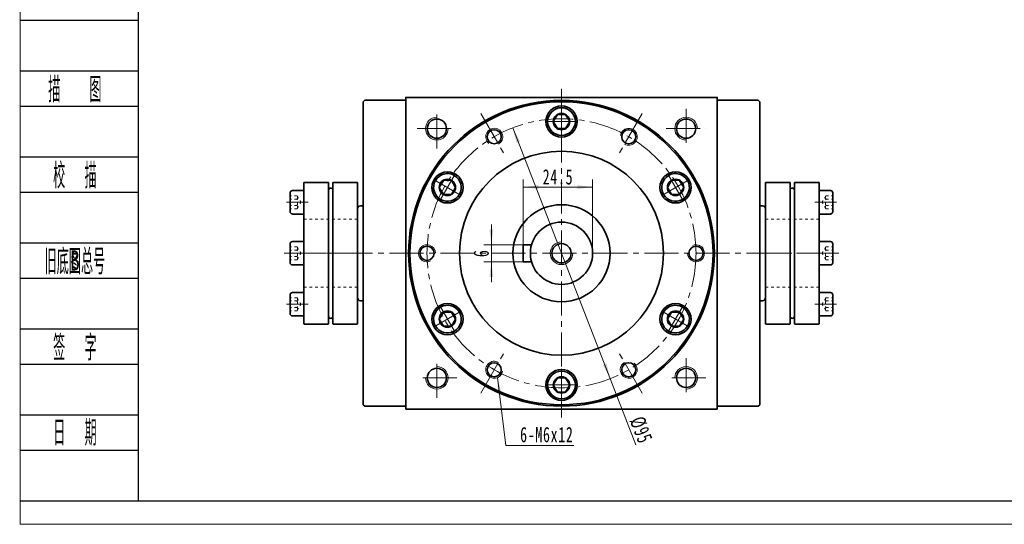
# Model space of a CAD drawing. Header units: millimetres. Extents: x 12 to 715, y 73 to 567.
# Tile 1 of 8: x 16 to 364, y 73 to 251. Entities that reach past the tile are written whole.
import ezdxf
from ezdxf.enums import TextEntityAlignment as Align

# ---------------------------------------------------------------- set-up
doc = ezdxf.new("R2010")
doc.units = ezdxf.units.MM
doc.set_wipeout_variables(frame=1)
doc.linetypes.add('点画线', pattern=[18, 12, -2, 2, -2])
doc.linetypes.add('虚线', pattern=[2, 1, -1])
doc.layers.get('0').update_dxf_attribs({"lineweight": 35})
doc.layers.add('2细线层', color=4, linetype='Continuous')
doc.layers.add('6文字层', color=3, linetype='Continuous')
for name, color, linetype, lineweight in [('中心线层', 1, '点画线', 18), ('图框_外框线', 7, 'Continuous', 18), ('尺寸线层', 3, 'Continuous', 18), ('粗实线层', 7, 'Continuous', 35), ('虚线层', 6, '虚线', 18)]:
    doc.layers.add(name, color=color, linetype=linetype, lineweight=lineweight)
doc.styles.add('PC_TEXTSTYLE', font='ISOCP.SHX', dxfattribs={"width": 0.707, "bigfont": 'GBCBIG.SHX'})
doc.styles.add('标准', font='txt', dxfattribs={"width": 0.667})
doc.dimstyles.new('a4-1-1', dxfattribs={"dimtxt": 3, "dimasz": 3, "dimexe": 1.5, "dimexo": 0, "dimgap": 0.5, "dimtad": 1, "dimdec": 3, "dimdsep": 46, "dimtxsty": '标准', "dimblk": '_CAXARROW', "dimcen": 0, "dimdle": 4, "dimazin": 2, "dimtfac": 0.707107, "dimtdec": 3, "dimtix": 1, "dimtmove": 2, "dimatfit": 3, "dimfxl": 0, "dimfrac": 2, "dimtolj": 1, "dimtzin": 0, "dimarcsym": 0})

# ---------------------------------------------------------------- blocks, each defined once
blk = doc.blocks.new('*X18')
at = {"layer": '中心线层', "linetype": '点画线', "lineweight": 18}
for p, q in [((0, -5.64), (0, 5.64)), ((-5.64, 0), (5.64, 0))]:
    blk.add_line(p, q, dxfattribs=at)
at = {"layer": '粗实线层'}
for p, q in [((-2.89, 0), (-1.44, 2.5)), ((-2.89, 0), (-1.44, -2.5)), ((-1.44, 2.5), (1.44, 2.5)), ((2.89, 0), (1.44, 2.5)), ((2.89, 0), (1.44, 2.5)), ((2.89, 0), (1.44, -2.5)), ((-1.44, -2.5), (1.44, -2.5))]:
    blk.add_line(p, q, dxfattribs=at)
blk.add_circle((0, 0), 2.89, dxfattribs=at)
for start, end in [(0, 180), (180, 360)]:
    blk.add_arc((0, 0), 4.89, start, end, dxfattribs=at)
blk = doc.blocks.new('*X28')
at = {"layer": '尺寸线层', "linetype": 'Continuous'}
for points in [[(182.46, 172.02), (183.13, 177.42), (181.78, 177.42)], [(182.46, 166.02), (183.13, 160.62), (181.78, 160.62)]]:
    blk.add_hatch(color=0, dxfattribs=at).paths.add_polyline_path(points, flags=0)
at = {"layer": '尺寸线层', "color": 0, "linetype": 'Continuous'}
for p, q in [((182.46, 179.22), (182.46, 158.82)), ((193.72, 172.02), (179.76, 172.02)), ((193.72, 166.02), (179.76, 166.02))]:
    blk.add_line(p, q, dxfattribs=at)
at = {"layer": '尺寸线层', "color": 0, "insert": (178.89, 169.02), "char_height": 5.4, "width": 10.8, "attachment_point": 5, "rotation": 90, "line_spacing_factor": 1.15057, "style": '标准'}
blk.add_mtext('\\T1.1;6', dxfattribs=at)
blk = doc.blocks.new('_CAXARROW')
blk.add_hatch(color=0).paths.add_polyline_path([(0, 0), (-1, 0.125), (-1, -0.125)], flags=0)
blk = doc.blocks.new('*X29')
at = {"layer": '尺寸线层', "linetype": 'Continuous'}
for points in [[(193.72, 192.39), (199.12, 193.06), (199.12, 191.71)], [(218.22, 192.39), (212.82, 193.06), (212.82, 191.71)]]:
    blk.add_hatch(color=0, dxfattribs=at).paths.add_polyline_path(points, flags=0)
at = {"layer": '尺寸线层', "color": 0, "linetype": 'Continuous'}
for p, q in [((193.72, 172.02), (193.72, 195.09)), ((218.22, 169.02), (218.22, 195.09)), ((193.72, 192.39), (218.22, 192.39))]:
    blk.add_line(p, q, dxfattribs=at)
at = {"layer": '尺寸线层', "color": 0, "insert": (205.97, 195.96), "char_height": 5.4, "width": 19.7184, "attachment_point": 5, "line_spacing_factor": 1.15057, "style": '标准'}
blk.add_mtext('\\T1.1;24.5', dxfattribs=at)
blk = doc.blocks.new('*X30')
at = {"layer": '尺寸线层', "linetype": 'Continuous'}
blk.add_hatch(color=0, dxfattribs=at).paths.add_polyline_path([(-5.25, 23.98), (-3.94, 18.7), (-5.28, 18.54)], flags=0)
at = {"layer": '尺寸线层', "color": 0, "linetype": 'Continuous'}
blk.add_line((-5.25, 23.98), (-2.38, 0), dxfattribs=at)
at = {"layer": '尺寸线层', "color": 0}
for p, q in [((-2.38, 0), (0, 0)), ((0, 0), (21.71, 0)), ((0, 0), (0, 0))]:
    blk.add_line(p, q, dxfattribs=at)
at = {"layer": '尺寸线层', "color": 0, "insert": (2.7, 1.08), "char_height": 5.4, "width": 36.127, "attachment_point": 7, "line_spacing_factor": 1.15057, "style": '标准'}
blk.add_mtext('\\T1.1;6-M6x12', dxfattribs=at)
blk = doc.blocks.new('*X33')
at = {"layer": '尺寸线层', "linetype": 'Continuous'}
for points in [[(190, 213.3), (191.33, 208.02), (192.59, 208.51)], [(224.43, 124.75), (221.84, 129.54), (223.1, 130.03)]]:
    blk.add_hatch(color=0, dxfattribs=at).paths.add_polyline_path(points, flags=0)
at = {"layer": '尺寸线层', "color": 0, "linetype": 'Continuous'}
blk.add_line((233.52, 101.36), (190, 213.3), dxfattribs=at)
at = {"layer": '尺寸线层', "color": 0, "insert": (235.31, 106.61), "char_height": 5.4, "width": 17.7403, "attachment_point": 5, "rotation": 291.2446, "line_spacing_factor": 1.15057, "style": '标准'}
blk.add_mtext('\\T1.1;%%C95', dxfattribs=at)
blk = doc.blocks.new('34fhh_2')
at = {"layer": '中心线层'}
blk.add_line((1.59, 0), (-6.07, 0), dxfattribs=at)
at = {"layer": '粗实线层'}
for p, q in [((0, 4.14), (-3.99, 4.14)), ((0, -4.14), (0, 4.14)), ((-4.82, 3.31), (-4.82, -3.31)), ((-3.99, -4.14), (0, -4.14))]:
    blk.add_line(p, q, dxfattribs=at)
for centre, start, end in [((-3.99, 3.31), 90, 180), ((-3.99, -3.31), 180, 270)]:
    blk.add_arc(centre, 0.828, start, end, dxfattribs=at)
at = {"layer": '虚线层'}
for p, q in [((-2.32, 2.31), (-4.82, 2.31)), ((-2.32, 1.15), (-4.82, 1.15)), ((-2.32, 2.31), (-0.99, 0)), ((-2.32, -2.31), (-0.99, 0)), ((-2.32, -1.15), (-4.82, -1.15)), ((-2.32, -2.31), (-4.82, -2.31))]:
    blk.add_line(p, q, dxfattribs=at)
for centre, radius, start, end in [((-3.47, 1.73), 1.29, 333.4349, 26.5651), ((-6.71, 0), 4.54, 345.2529, 14.7471), ((-3.47, -1.73), 1.29, 333.4349, 26.5651)]:
    blk.add_arc(centre, radius, start, end, dxfattribs=at)
blk = doc.blocks.new('zjt-090_3')
at = {"color": 7, "linetype": 'Continuous'}
for p, q in [((-19, -24.85), (-19, 24.85)), ((-10.41, 25), (-18.85, 25)), ((-10.26, 24.85), (-10.26, 0)), ((-8.74, 24.85), (-8.74, -24.85)), ((-0.15, 25), (-8.59, 25)), ((0, 24.85), (0, 0)), ((-10.26, 0), (-10.26, -24.85)), ((0, 0), (0, -24.85)), ((-18.85, -25), (-10.41, -25)), ((-8.59, -25), (-0.15, -25))]:
    blk.add_line(p, q, dxfattribs=at)
for centre, radius, start, end in [((-18.85, 24.85), 0.15, 90, 180), ((-10.41, 24.85), 0.15, 0, 90), ((-8.59, 24.85), 0.15, 90, 180), ((-0.15, 24.85), 0.15, 0, 90), ((-9.5, 22.25), 0.76, 0, 180), ((-9.5, -22.25), 0.76, 180, 0), ((-18.85, -24.85), 0.15, 180, 270), ((-10.41, -24.85), 0.15, 270, 0), ((-8.59, -24.85), 0.15, 180, 270), ((-0.15, -24.85), 0.15, 270, 0)]:
    blk.add_arc(centre, radius, start, end, dxfattribs=at)
at = {"layer": '中心线层'}
blk.add_line((3, 0), (-25.94, 0), dxfattribs=at)
at = {"layer": '粗实线层', "color": 6, "linetype": '虚线', "lineweight": 18}
for p, q in [((0, 12), (-19, 12)), ((0, -12), (-19, -12))]:
    blk.add_line(p, q, dxfattribs=at)
at = {"layer": '粗实线层'}
for p in [(-19, 18), (-19, 0)]:
    blk.add_blockref('34fhh_2', p, dxfattribs=at)
at = {"layer": '粗实线层', "xscale": -0.9999999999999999, "rotation": 180}
blk.add_blockref('34fhh_2', (-19, -18), dxfattribs=at)

msp = doc.modelspace()

# ---------------------------------------------------------------- linework, layer by layer
at = {"layer": '2细线层'}
for p, q in [((15.9005, 251.314), (57.7152, 251.314)), ((15.9005, 233.4533), (57.7152, 233.4533)), ((15.9005, 220.9509), (57.7152, 220.9509)), ((15.9005, 203.0902), (57.7152, 203.0902)), ((15.9005, 190.5878), (57.7152, 190.5878)), ((15.9005, 172.7271), (57.7152, 172.7271)), ((15.9005, 160.2247), (57.7152, 160.2247)), ((15.9005, 142.364), (57.7152, 142.364)), ((15.9005, 129.8616), (57.7152, 129.8616)), ((15.9005, 112.0009), (57.7152, 112.0009)), ((15.9005, 99.4985), (57.7152, 99.4985)), ((15.9005, 81.6378), (57.7152, 81.6378))]:
    msp.add_line(p, q, dxfattribs=at)
at = {"layer": '中心线层'}
for p, q in [((207.2162, 111.0241), (207.2162, 227.0241)), ((163.2162, 206.0241), (163.2162, 220.0241)), ((251.2162, 220.0241), (251.2162, 206.0241)), ((178.7162, 218.3875), (187.1196, 203.8324)), ((235.7162, 218.3875), (227.3128, 203.8324)), ((156.2162, 213.0241), (170.2162, 213.0241)), ((244.2162, 213.0241), (258.2162, 213.0241)), ((110.5247, 169.0241), (303.9077, 169.0241)), ((178.7162, 119.6606), (187.1196, 134.2158)), ((235.7162, 119.6606), (227.3128, 134.2158)), ((163.2162, 118.0241), (163.2162, 132.0241)), ((251.2162, 132.0241), (251.2162, 118.0241)), ((170.2162, 125.0241), (156.2162, 125.0241)), ((258.2162, 125.0241), (244.2162, 125.0241))]:
    msp.add_line(p, q, dxfattribs=at)
at = {"layer": '粗实线层'}
for p, q in [((137.7162, 223.0241), (137.2162, 222.5241)), ((137.2162, 222.5241), (137.2162, 115.5241)), ((152.2162, 223.0241), (137.7162, 223.0241)), ((262.2162, 223.0241), (276.7162, 223.0241)), ((276.7162, 223.0241), (277.2162, 222.5241)), ((277.2162, 222.5241), (277.2162, 115.5241)), ((135.2162, 184.7741), (135.2162, 153.2741)), ((137.2162, 185.7741), (136.2162, 185.7741)), ((277.2162, 185.7741), (278.2162, 185.7741)), ((279.2162, 184.7741), (279.2162, 153.2741)), ((193.7162, 172.0241), (193.7162, 166.0241)), ((193.7162, 172.0241), (196.6332, 172.0241)), ((193.7162, 166.0241), (196.6332, 166.0241)), ((137.2162, 152.2741), (136.2162, 152.2741)), ((277.2162, 152.2741), (278.2162, 152.2741)), ((137.2162, 115.5241), (137.7162, 115.0241)), ((152.2162, 115.0241), (137.7162, 115.0241)), ((262.2162, 115.0241), (276.7162, 115.0241)), ((277.2162, 115.5241), (276.7162, 115.0241))]:
    msp.add_line(p, q, dxfattribs=at)
for points in [[(152.2162, 114.0241), (152.2162, 224.0241)], [(152.2162, 223.4241), (152.2162, 224.0241), (262.2162, 224.0241), (262.2162, 223.4241)], [(262.2162, 114.0241), (262.2162, 224.0241)], [(262.2162, 114.0241), (152.2162, 114.0241)]]:
    msp.add_lwpolyline(points, dxfattribs=at)
for centre, radius in [((207.2162, 169.0241), 54), ((207.2162, 169.0241), 53.5), ((207.2162, 215.5241), 5.5), ((163.2162, 213.0241), 3.4), ((251.2162, 213.0241), 3.4), ((183.4662, 210.1603), 2.5), ((230.9662, 210.1603), 2.5), ((207.2162, 169.0241), 36), ((166.946, 192.2741), 5.5), ((247.4864, 192.2741), 5.5), ((207.2162, 169.0241), 17.15), ((207.2162, 169.0241), 11), ((159.7162, 169.0241), 2.5), ((207.2162, 169.0241), 3.4), ((254.7162, 169.0241), 2.5), ((166.946, 145.7741), 5.5), ((247.4864, 145.7741), 5.5), ((183.4662, 127.8878), 2.5), ((230.9662, 127.8878), 2.5), ((163.2162, 125.0241), 3.4), ((207.2162, 122.5241), 5.5), ((251.2162, 125.0241), 3.4)]:
    msp.add_circle(centre, radius, dxfattribs=at)
at = {"layer": '粗实线层', "lineweight": 18}
for centre, radius, start, end in [((163.2162, 213.0241), 4, 90, 360), ((251.2162, 213.0241), 4, 0, 270), ((183.4662, 210.1603), 3, 300, 231.186415), ((230.9662, 210.1603), 3, 240, 171.186415), ((159.7162, 169.0241), 3, 360, 291.186415), ((207.2162, 169.0241), 4, 90, 0), ((254.7162, 169.0241), 3, 180, 111.186415), ((163.2162, 125.0241), 4, 180, 90), ((183.4662, 127.8878), 3, 60, 351.186415), ((230.9662, 127.8878), 3, 120, 51.186415), ((251.2162, 125.0241), 4, 270, 180)]:
    msp.add_arc(centre, radius, start, end, dxfattribs=at)
at = {"layer": '粗实线层'}
for centre, start, end in [((136.2162, 184.7741), 90, 180), ((278.2162, 184.7741), 0, 90), ((136.2162, 153.2741), 180, 270), ((278.2162, 153.2741), 270, 0)]:
    msp.add_arc(centre, 1, start, end, dxfattribs=at)

# ---------------------------------------------------------------- block references
msp.add_blockref('zjt-090_3', (135.2162, 169.0241), dxfattribs=at)
at = {"layer": '粗实线层', "xscale": -1}
msp.add_blockref('zjt-090_3', (279.2162, 169.0241), dxfattribs=at)

# ---------------------------------------------------------------- texts
at = {"layer": '6文字层', "color": 3, "style": 'PC_TEXTSTYLE'}
for s, width, p in [('描   图', 0.6667, (35.3894, 227.2021)), ('校  描', 0.667, (35.3894, 196.839)), ('旧底图总号', 0.667, (35.3894, 166.4759)), ('签  字', 0.667, (35.3894, 136.1128)), ('日  期', 0.667, (35.4005, 105.928))]:
    msp.add_text(s, height=8.93032, dxfattribs=dict(at, width=width)).set_placement(p, align=Align.MIDDLE)
at = {"layer": '6文字层', "width": 0.707}
msp.add_text('B', height=7.1443, dxfattribs=at).set_placement((35.3894, 166.4759), align=Align.MIDDLE)

# ---------------------------------------------------------------- dimensions: what is measured, and where the dimension line sits
at = {"layer": '尺寸线层'}
dim = msp.add_linear_dim(base=(218.2162, 192.3856), p1=(193.7162, 172.0241), p2=(218.2162, 169.0241), dimstyle='a4-1-1', override={"dimsah": 1, "dimtfill": 1, "dimtzin": 0}, dxfattribs=at)
dim.commit()
dim.dimension.update_dxf_attribs({"geometry": '*X29', "text_midpoint": (205.9662, 195.9554)})
dim = msp.add_linear_dim(base=(182.4569, 166.0241), p1=(193.7162, 172.0241), p2=(193.7162, 166.0241), angle=270, dimstyle='a4-1-1', override={"dimsah": 1, "dimtfill": 1, "dimtzin": 0}, dxfattribs=at)
dim.commit()
dim.dimension.update_dxf_attribs({"geometry": '*X28', "text_midpoint": (178.8871, 169.0241)})

# ---------------------------------------------------------------- next in the draw order: wipeouts: each hides what was drawn before it
for points in [[(212.1062, 215.5241), (212.1061, 215.5515), (212.1059, 215.579), (212.1055, 215.6065), (212.1049, 215.634), (212.1043, 215.6614), (212.1034, 215.6889), (212.1024, 215.7163), (212.1012, 215.7438), (212.0999, 215.7712), (212.0985, 215.7987), (212.0968, 215.8261), (212.0951, 215.8535), (212.0931, 215.8809), (212.0911, 215.9083), (212.0888, 215.9357), (212.0864, 215.9631), (212.0839, 215.9904), (212.0812, 216.0178), (212.0783, 216.0451), (212.0753, 216.0724), (212.0722, 216.0997), (212.0689, 216.127), (212.0654, 216.1543), (212.0618, 216.1815), (212.058, 216.2087), (212.0541, 216.2359), (212.05, 216.2631), (212.0458, 216.2902), (212.0414, 216.3174), (212.0369, 216.3445), (212.0369, 216.3445), (211.9933, 216.5688), (211.9392, 216.7909), (211.8749, 217.0102), (211.8004, 217.2262), (211.7158, 217.4385), (211.6215, 217.6467), (211.5175, 217.8502), (211.4041, 218.0486), (211.2816, 218.2416), (211.1501, 218.4285), (211.0101, 218.6092), (210.8618, 218.7831), (210.7056, 218.9499), (210.5417, 219.1092), (210.3706, 219.2606), (210.1925, 219.4039), (210.008, 219.5388), (209.8174, 219.6648), (209.6211, 219.7818), (209.4195, 219.8895), (209.2131, 219.9877), (209.0024, 220.0762), (208.7877, 220.1546), (208.5697, 220.223), (208.3486, 220.2811), (208.1251, 220.3288), (207.8996, 220.3661), (207.6726, 220.3927), (207.4447, 220.4087), (207.2162, 220.4141), (207.2162, 220.4141), (206.9877, 220.4087), (206.7597, 220.3927), (206.5327, 220.3661), (206.3072, 220.3288), (206.0837, 220.2811), (205.8627, 220.223), (205.6446, 220.1546), (205.43, 220.0762), (205.2192, 219.9877), (205.0129, 219.8895), (204.8113, 219.7818), (204.615, 219.6648), (204.4244, 219.5388), (204.2398, 219.4039), (204.0618, 219.2606), (203.8906, 219.1092), (203.7268, 218.9499), (203.5705, 218.7831), (203.4222, 218.6092), (203.2822, 218.4285), (203.1508, 218.2416), (203.0283, 218.0486), (202.9149, 217.8502), (202.8109, 217.6467), (202.7165, 217.4385), (202.632, 217.2262), (202.5575, 217.0102), (202.4931, 216.7909), (202.4391, 216.5688), (202.3955, 216.3445), (202.3955, 216.3445), (202.391, 216.3174), (202.3866, 216.2902), (202.3823, 216.2631), (202.3783, 216.2359), (202.3743, 216.2087), (202.3706, 216.1815), (202.367, 216.1543), (202.3635, 216.127), (202.3602, 216.0997), (202.357, 216.0724), (202.354, 216.0451), (202.3512, 216.0178), (202.3485, 215.9904), (202.3459, 215.9631), (202.3435, 215.9357), (202.3413, 215.9083), (202.3392, 215.8809), (202.3373, 215.8535), (202.3355, 215.8261), (202.3339, 215.7987), (202.3324, 215.7712), (202.3311, 215.7438), (202.33, 215.7163), (202.329, 215.6889), (202.3281, 215.6614), (202.3274, 215.634), (202.3269, 215.6065), (202.3265, 215.579), (202.3263, 215.5515), (202.3262, 215.5241), (202.3262, 215.5241), (202.3329, 215.2681), (202.353, 215.0129), (202.3864, 214.7591), (202.433, 214.5074), (202.4928, 214.2584), (202.5655, 214.013), (202.651, 213.7716), (202.7489, 213.5351), (202.8592, 213.304), (202.9813, 213.0791), (203.1151, 212.8608), (203.2601, 212.6498), (203.4159, 212.4467), (203.5822, 212.252), (203.7584, 212.0663), (203.9441, 211.8901), (204.1388, 211.7238), (204.3419, 211.568), (204.5529, 211.423), (204.7712, 211.2892), (204.9962, 211.167), (205.2272, 211.0568), (205.4638, 210.9588), (205.7051, 210.8734), (205.9506, 210.8007), (206.1995, 210.7409), (206.4512, 210.6943), (206.705, 210.6608), (206.9603, 210.6408), (207.2162, 210.6341), (207.2162, 210.6341), (207.4721, 210.6408), (207.7273, 210.6608), (207.9811, 210.6943), (208.2329, 210.7409), (208.4818, 210.8007), (208.7273, 210.8734), (208.9686, 210.9588), (209.2051, 211.0568), (209.4362, 211.167), (209.6612, 211.2892), (209.8795, 211.423), (210.0904, 211.568), (210.2936, 211.7238), (210.4882, 211.8901), (210.6739, 212.0663), (210.8502, 212.252), (211.0164, 212.4467), (211.1723, 212.6498), (211.3173, 212.8608), (211.451, 213.0791), (211.5732, 213.304), (211.6834, 213.5351), (211.7814, 213.7716), (211.8668, 214.013), (211.9396, 214.2584), (211.9993, 214.5074), (212.046, 214.7591), (212.0794, 215.0129), (212.0995, 215.2681)], [(169.391, 196.5089), (169.3672, 196.5226), (169.3433, 196.5361), (169.3193, 196.5495), (169.2952, 196.5628), (169.2711, 196.5759), (169.2469, 196.5889), (169.2226, 196.6018), (169.1982, 196.6145), (169.1738, 196.6271), (169.1493, 196.6395), (169.1247, 196.6519), (169.1001, 196.664), (169.0754, 196.6761), (169.0506, 196.688), (169.0258, 196.6997), (169.0009, 196.7113), (168.9759, 196.7228), (168.9509, 196.7341), (168.9258, 196.7453), (168.9007, 196.7564), (168.8755, 196.7673), (168.8502, 196.7781), (168.8248, 196.7887), (168.7994, 196.7992), (168.774, 196.8095), (168.7485, 196.8197), (168.7229, 196.8298), (168.6973, 196.8397), (168.6716, 196.8495), (168.6459, 196.8591), (168.6459, 196.8591), (168.4298, 196.9335), (168.2104, 196.9978), (167.9883, 197.0517), (167.764, 197.0952), (167.5378, 197.1281), (167.3104, 197.1505), (167.0821, 197.1622), (166.8536, 197.1632), (166.6253, 197.1535), (166.3976, 197.1332), (166.1712, 197.1023), (165.9464, 197.0608), (165.7239, 197.0089), (165.504, 196.9466), (165.2872, 196.8741), (165.0741, 196.7916), (164.8651, 196.6992), (164.6606, 196.5971), (164.4611, 196.4856), (164.267, 196.3649), (164.0788, 196.2353), (163.8969, 196.097), (163.7216, 195.9504), (163.5533, 195.7957), (163.3925, 195.6333), (163.2394, 195.4636), (163.0944, 195.2869), (162.9579, 195.1037), (162.83, 194.9143), (162.7111, 194.7191), (162.7111, 194.7191), (162.6015, 194.5185), (162.5014, 194.3131), (162.411, 194.1032), (162.3305, 193.8893), (162.26, 193.6719), (162.1998, 193.4514), (162.15, 193.2283), (162.1107, 193.0032), (162.0819, 192.7765), (162.0637, 192.5487), (162.0562, 192.3203), (162.0594, 192.0917), (162.0733, 191.8636), (162.0978, 191.6364), (162.1328, 191.4106), (162.1784, 191.1866), (162.2345, 190.965), (162.3008, 190.7463), (162.3772, 190.531), (162.4637, 190.3194), (162.5599, 190.1121), (162.6657, 189.9095), (162.7808, 189.7121), (162.9051, 189.5203), (163.0382, 189.3345), (163.1798, 189.1551), (163.3296, 188.9825), (163.4874, 188.8172), (163.6527, 188.6593), (163.8252, 188.5094), (163.8252, 188.5094), (163.8464, 188.4919), (163.8677, 188.4746), (163.8891, 188.4573), (163.9106, 188.4402), (163.9322, 188.4232), (163.9538, 188.4064), (163.9756, 188.3896), (163.9975, 188.373), (164.0195, 188.3565), (164.0415, 188.3401), (164.0637, 188.3238), (164.0859, 188.3077), (164.1082, 188.2917), (164.1307, 188.2758), (164.1532, 188.2601), (164.1758, 188.2444), (164.1985, 188.2289), (164.2212, 188.2135), (164.2441, 188.1983), (164.267, 188.1832), (164.2901, 188.1682), (164.3132, 188.1533), (164.3364, 188.1386), (164.3596, 188.124), (164.383, 188.1095), (164.4064, 188.0952), (164.43, 188.081), (164.4536, 188.0669), (164.4772, 188.053), (164.501, 188.0392), (164.501, 188.0392), (164.726, 187.917), (164.9571, 187.8068), (165.1936, 187.7088), (165.4349, 187.6234), (165.6804, 187.5507), (165.9293, 187.4909), (166.181, 187.4443), (166.4349, 187.4108), (166.6901, 187.3908), (166.946, 187.3841), (167.2019, 187.3908), (167.4571, 187.4108), (167.711, 187.4443), (167.9627, 187.4909), (168.2116, 187.5507), (168.4571, 187.6234), (168.6984, 187.7088), (168.9349, 187.8068), (169.166, 187.917), (169.391, 188.0392), (169.6093, 188.173), (169.8203, 188.318), (170.0234, 188.4738), (170.218, 188.6401), (170.4038, 188.8163), (170.58, 189.002), (170.7462, 189.1967), (170.9021, 189.3998), (171.0471, 189.6108), (171.1809, 189.8291), (171.1809, 189.8291), (171.303, 190.054), (171.4132, 190.2851), (171.5112, 190.5216), (171.5967, 190.763), (171.6694, 191.0084), (171.7291, 191.2574), (171.7758, 191.5091), (171.8092, 191.7629), (171.8293, 192.0181), (171.836, 192.2741), (171.8293, 192.53), (171.8092, 192.7852), (171.7758, 193.039), (171.7291, 193.2907), (171.6694, 193.5397), (171.5967, 193.7851), (171.5112, 194.0265), (171.4132, 194.263), (171.303, 194.4941), (171.1809, 194.7191), (171.0471, 194.9373), (170.9021, 195.1483), (170.7462, 195.3514), (170.58, 195.5461), (170.4038, 195.7318), (170.218, 195.908), (170.0234, 196.0743), (169.8203, 196.2301), (169.6093, 196.3752)], [(249.9314, 188.0392), (249.9551, 188.053), (249.9788, 188.0669), (250.0024, 188.081), (250.0259, 188.0952), (250.0494, 188.1095), (250.0727, 188.124), (250.096, 188.1386), (250.1192, 188.1533), (250.1423, 188.1682), (250.1653, 188.1832), (250.1883, 188.1983), (250.2111, 188.2135), (250.2339, 188.2289), (250.2566, 188.2444), (250.2792, 188.2601), (250.3017, 188.2758), (250.3241, 188.2917), (250.3465, 188.3077), (250.3687, 188.3238), (250.3908, 188.3401), (250.4129, 188.3565), (250.4349, 188.373), (250.4567, 188.3896), (250.4785, 188.4064), (250.5002, 188.4232), (250.5218, 188.4402), (250.5433, 188.4573), (250.5647, 188.4746), (250.586, 188.4919), (250.6072, 188.5094), (250.6072, 188.5094), (250.7797, 188.6593), (250.945, 188.8172), (251.1027, 188.9825), (251.2526, 189.1551), (251.3942, 189.3345), (251.5273, 189.5203), (251.6515, 189.7121), (251.7667, 189.9095), (251.8725, 190.1121), (251.9687, 190.3194), (252.0551, 190.531), (252.1316, 190.7463), (252.1979, 190.965), (252.2539, 191.1866), (252.2995, 191.4106), (252.3346, 191.6364), (252.3591, 191.8636), (252.373, 192.0917), (252.3761, 192.3203), (252.3686, 192.5487), (252.3505, 192.7765), (252.3217, 193.0032), (252.2823, 193.2283), (252.2325, 193.4514), (252.1723, 193.6719), (252.1019, 193.8893), (252.0214, 194.1032), (251.931, 194.3131), (251.8308, 194.5185), (251.7212, 194.7191), (251.7212, 194.7191), (251.6024, 194.9143), (251.4745, 195.1037), (251.3379, 195.2869), (251.193, 195.4636), (251.0399, 195.6333), (250.879, 195.7957), (250.7108, 195.9504), (250.5355, 196.097), (250.3535, 196.2353), (250.1653, 196.3649), (249.9713, 196.4856), (249.7718, 196.5971), (249.5673, 196.6992), (249.3582, 196.7916), (249.1451, 196.8741), (248.9284, 196.9466), (248.7085, 197.0089), (248.4859, 197.0608), (248.2612, 197.1023), (248.0347, 197.1332), (247.8071, 197.1535), (247.5788, 197.1632), (247.3502, 197.1622), (247.122, 197.1505), (246.8945, 197.1281), (246.6684, 197.0952), (246.444, 197.0517), (246.2219, 196.9978), (246.0026, 196.9335), (245.7865, 196.8591), (245.7865, 196.8591), (245.7608, 196.8495), (245.7351, 196.8397), (245.7095, 196.8298), (245.6839, 196.8197), (245.6584, 196.8095), (245.6329, 196.7992), (245.6075, 196.7887), (245.5822, 196.7781), (245.5569, 196.7673), (245.5317, 196.7564), (245.5065, 196.7453), (245.4814, 196.7341), (245.4564, 196.7228), (245.4314, 196.7113), (245.4065, 196.6997), (245.3817, 196.688), (245.3569, 196.6761), (245.3322, 196.664), (245.3076, 196.6519), (245.283, 196.6395), (245.2586, 196.6271), (245.2341, 196.6145), (245.2098, 196.6018), (245.1855, 196.5889), (245.1613, 196.5759), (245.1372, 196.5628), (245.1131, 196.5495), (245.0891, 196.5361), (245.0652, 196.5226), (245.0414, 196.5089), (245.0414, 196.5089), (244.8231, 196.3752), (244.6121, 196.2301), (244.409, 196.0743), (244.2143, 195.908), (244.0286, 195.7318), (243.8524, 195.5461), (243.6861, 195.3514), (243.5303, 195.1483), (243.3853, 194.9373), (243.2515, 194.7191), (243.1293, 194.4941), (243.0191, 194.263), (242.9212, 194.0265), (242.8357, 193.7851), (242.763, 193.5397), (242.7032, 193.2907), (242.6566, 193.039), (242.6231, 192.7852), (242.6031, 192.53), (242.5964, 192.2741), (242.6031, 192.0181), (242.6231, 191.7629), (242.6566, 191.5091), (242.7032, 191.2574), (242.763, 191.0084), (242.8357, 190.763), (242.9212, 190.5216), (243.0191, 190.2851), (243.1293, 190.054), (243.2515, 189.8291), (243.2515, 189.8291), (243.3853, 189.6108), (243.5303, 189.3998), (243.6861, 189.1967), (243.8524, 189.002), (244.0286, 188.8163), (244.2143, 188.6401), (244.409, 188.4738), (244.6121, 188.318), (244.8231, 188.173), (245.0414, 188.0392), (245.2663, 187.917), (245.4974, 187.8068), (245.7339, 187.7088), (245.9753, 187.6234), (246.2207, 187.5507), (246.4697, 187.4909), (246.7214, 187.4443), (246.9752, 187.4108), (247.2304, 187.3908), (247.4864, 187.3841), (247.7423, 187.3908), (247.9975, 187.4108), (248.2513, 187.4443), (248.503, 187.4909), (248.752, 187.5507), (248.9975, 187.6234), (249.2388, 187.7088), (249.4753, 187.8068), (249.7064, 187.917)], [(164.501, 150.0089), (164.4772, 149.9951), (164.4536, 149.9812), (164.43, 149.9671), (164.4064, 149.9529), (164.383, 149.9386), (164.3596, 149.9241), (164.3364, 149.9095), (164.3132, 149.8948), (164.2901, 149.8799), (164.267, 149.8649), (164.2441, 149.8498), (164.2212, 149.8346), (164.1985, 149.8192), (164.1758, 149.8037), (164.1532, 149.7881), (164.1307, 149.7723), (164.1082, 149.7564), (164.0859, 149.7404), (164.0637, 149.7243), (164.0415, 149.708), (164.0195, 149.6916), (163.9975, 149.6751), (163.9756, 149.6585), (163.9538, 149.6418), (163.9322, 149.6249), (163.9106, 149.6079), (163.8891, 149.5908), (163.8677, 149.5735), (163.8464, 149.5562), (163.8252, 149.5387), (163.8252, 149.5387), (163.6527, 149.3888), (163.4874, 149.2309), (163.3296, 149.0656), (163.1798, 148.893), (163.0382, 148.7136), (162.9051, 148.5278), (162.7808, 148.336), (162.6657, 148.1386), (162.5599, 147.936), (162.4637, 147.7287), (162.3772, 147.5172), (162.3008, 147.3018), (162.2345, 147.0831), (162.1784, 146.8615), (162.1328, 146.6376), (162.0978, 146.4117), (162.0733, 146.1845), (162.0594, 145.9564), (162.0562, 145.7279), (162.0637, 145.4994), (162.0819, 145.2716), (162.1107, 145.0449), (162.15, 144.8198), (162.1998, 144.5967), (162.26, 144.3762), (162.3305, 144.1588), (162.411, 143.9449), (162.5014, 143.735), (162.6015, 143.5296), (162.7111, 143.3291), (162.7111, 143.3291), (162.83, 143.1339), (162.9579, 142.9444), (163.0944, 142.7612), (163.2394, 142.5845), (163.3925, 142.4148), (163.5533, 142.2524), (163.7216, 142.0978), (163.8969, 141.9511), (164.0788, 141.8128), (164.267, 141.6832), (164.4611, 141.5625), (164.6606, 141.451), (164.8651, 141.3489), (165.0741, 141.2565), (165.2872, 141.174), (165.504, 141.1015), (165.7239, 141.0392), (165.9464, 140.9873), (166.1712, 140.9458), (166.3976, 140.9149), (166.6253, 140.8946), (166.8536, 140.8849), (167.0821, 140.886), (167.3104, 140.8977), (167.5378, 140.92), (167.764, 140.953), (167.9883, 140.9964), (168.2104, 141.0504), (168.4298, 141.1146), (168.6459, 141.189), (168.6459, 141.189), (168.6716, 141.1986), (168.6973, 141.2084), (168.7229, 141.2183), (168.7485, 141.2284), (168.774, 141.2386), (168.7994, 141.2489), (168.8248, 141.2594), (168.8502, 141.27), (168.8755, 141.2808), (168.9007, 141.2917), (168.9258, 141.3028), (168.9509, 141.314), (168.9759, 141.3253), (169.0009, 141.3368), (169.0258, 141.3484), (169.0506, 141.3602), (169.0754, 141.372), (169.1001, 141.3841), (169.1247, 141.3963), (169.1493, 141.4086), (169.1738, 141.421), (169.1982, 141.4336), (169.2226, 141.4463), (169.2469, 141.4592), (169.2711, 141.4722), (169.2952, 141.4853), (169.3193, 141.4986), (169.3433, 141.512), (169.3672, 141.5255), (169.391, 141.5392), (169.391, 141.5392), (169.6093, 141.673), (169.8203, 141.818), (170.0234, 141.9738), (170.218, 142.1401), (170.4038, 142.3163), (170.58, 142.502), (170.7462, 142.6967), (170.9021, 142.8998), (171.0471, 143.1108), (171.1809, 143.3291), (171.303, 143.554), (171.4132, 143.7851), (171.5112, 144.0216), (171.5967, 144.263), (171.6694, 144.5084), (171.7291, 144.7574), (171.7758, 145.0091), (171.8092, 145.2629), (171.8293, 145.5181), (171.836, 145.7741), (171.8293, 146.03), (171.8092, 146.2852), (171.7758, 146.539), (171.7291, 146.7907), (171.6694, 147.0397), (171.5967, 147.2851), (171.5112, 147.5265), (171.4132, 147.763), (171.303, 147.9941), (171.1809, 148.2191), (171.1809, 148.2191), (171.0471, 148.4373), (170.9021, 148.6483), (170.7462, 148.8514), (170.58, 149.0461), (170.4038, 149.2318), (170.218, 149.408), (170.0234, 149.5743), (169.8203, 149.7301), (169.6093, 149.8752), (169.391, 150.0089), (169.166, 150.1311), (168.9349, 150.2413), (168.6984, 150.3393), (168.4571, 150.4247), (168.2116, 150.4974), (167.9627, 150.5572), (167.711, 150.6039), (167.4571, 150.6373), (167.2019, 150.6574), (166.946, 150.6641), (166.6901, 150.6574), (166.4349, 150.6373), (166.181, 150.6039), (165.9293, 150.5572), (165.6804, 150.4974), (165.4349, 150.4247), (165.1936, 150.3393), (164.9571, 150.2413), (164.726, 150.1311)], [(245.0414, 141.5392), (245.0652, 141.5255), (245.0891, 141.512), (245.1131, 141.4986), (245.1372, 141.4853), (245.1613, 141.4722), (245.1855, 141.4592), (245.2098, 141.4463), (245.2341, 141.4336), (245.2586, 141.421), (245.283, 141.4086), (245.3076, 141.3963), (245.3322, 141.3841), (245.3569, 141.372), (245.3817, 141.3602), (245.4065, 141.3484), (245.4314, 141.3368), (245.4564, 141.3253), (245.4814, 141.314), (245.5065, 141.3028), (245.5317, 141.2917), (245.5569, 141.2808), (245.5822, 141.27), (245.6075, 141.2594), (245.6329, 141.2489), (245.6584, 141.2386), (245.6839, 141.2284), (245.7095, 141.2183), (245.7351, 141.2084), (245.7608, 141.1986), (245.7865, 141.189), (245.7865, 141.189), (246.0026, 141.1146), (246.2219, 141.0504), (246.444, 140.9964), (246.6684, 140.953), (246.8945, 140.92), (247.122, 140.8977), (247.3502, 140.886), (247.5788, 140.8849), (247.8071, 140.8946), (248.0347, 140.9149), (248.2612, 140.9458), (248.4859, 140.9873), (248.7085, 141.0392), (248.9284, 141.1015), (249.1451, 141.174), (249.3582, 141.2565), (249.5673, 141.3489), (249.7718, 141.451), (249.9713, 141.5625), (250.1653, 141.6832), (250.3535, 141.8128), (250.5355, 141.9511), (250.7108, 142.0978), (250.879, 142.2524), (251.0399, 142.4148), (251.193, 142.5845), (251.3379, 142.7612), (251.4745, 142.9444), (251.6024, 143.1339), (251.7212, 143.3291), (251.7212, 143.3291), (251.8308, 143.5296), (251.931, 143.735), (252.0214, 143.9449), (252.1019, 144.1588), (252.1723, 144.3762), (252.2325, 144.5967), (252.2823, 144.8198), (252.3217, 145.0449), (252.3505, 145.2716), (252.3686, 145.4994), (252.3761, 145.7279), (252.373, 145.9564), (252.3591, 146.1845), (252.3346, 146.4117), (252.2995, 146.6376), (252.2539, 146.8615), (252.1979, 147.0831), (252.1316, 147.3018), (252.0551, 147.5172), (251.9687, 147.7287), (251.8725, 147.936), (251.7667, 148.1386), (251.6515, 148.336), (251.5273, 148.5278), (251.3942, 148.7136), (251.2526, 148.893), (251.1027, 149.0656), (250.945, 149.2309), (250.7797, 149.3888), (250.6072, 149.5387), (250.6072, 149.5387), (250.586, 149.5562), (250.5647, 149.5735), (250.5433, 149.5908), (250.5218, 149.6079), (250.5002, 149.6249), (250.4785, 149.6418), (250.4567, 149.6585), (250.4349, 149.6751), (250.4129, 149.6916), (250.3908, 149.708), (250.3687, 149.7243), (250.3465, 149.7404), (250.3241, 149.7564), (250.3017, 149.7723), (250.2792, 149.7881), (250.2566, 149.8037), (250.2339, 149.8192), (250.2111, 149.8346), (250.1883, 149.8498), (250.1653, 149.8649), (250.1423, 149.8799), (250.1192, 149.8948), (250.096, 149.9095), (250.0727, 149.9241), (250.0494, 149.9386), (250.0259, 149.9529), (250.0024, 149.9671), (249.9788, 149.9812), (249.9551, 149.9951), (249.9314, 150.0089), (249.9314, 150.0089), (249.7064, 150.1311), (249.4753, 150.2413), (249.2388, 150.3393), (248.9975, 150.4247), (248.752, 150.4974), (248.503, 150.5572), (248.2513, 150.6039), (247.9975, 150.6373), (247.7423, 150.6574), (247.4864, 150.6641), (247.2304, 150.6574), (246.9752, 150.6373), (246.7214, 150.6039), (246.4697, 150.5572), (246.2207, 150.4974), (245.9753, 150.4247), (245.7339, 150.3393), (245.4974, 150.2413), (245.2663, 150.1311), (245.0414, 150.0089), (244.8231, 149.8752), (244.6121, 149.7301), (244.409, 149.5743), (244.2143, 149.408), (244.0286, 149.2318), (243.8524, 149.0461), (243.6861, 148.8514), (243.5303, 148.6483), (243.3853, 148.4373), (243.2515, 148.2191), (243.2515, 148.2191), (243.1293, 147.9941), (243.0191, 147.763), (242.9212, 147.5265), (242.8357, 147.2851), (242.763, 147.0397), (242.7032, 146.7907), (242.6566, 146.539), (242.6231, 146.2852), (242.6031, 146.03), (242.5964, 145.7741), (242.6031, 145.5181), (242.6231, 145.2629), (242.6566, 145.0091), (242.7032, 144.7574), (242.763, 144.5084), (242.8357, 144.263), (242.9212, 144.0216), (243.0191, 143.7851), (243.1293, 143.554), (243.2515, 143.3291), (243.3853, 143.1108), (243.5303, 142.8998), (243.6861, 142.6967), (243.8524, 142.502), (244.0286, 142.3163), (244.2143, 142.1401), (244.409, 141.9738), (244.6121, 141.818), (244.8231, 141.673)], [(202.3262, 122.5241), (202.3263, 122.4966), (202.3265, 122.4691), (202.3269, 122.4416), (202.3274, 122.4142), (202.3281, 122.3867), (202.329, 122.3592), (202.33, 122.3318), (202.3311, 122.3043), (202.3324, 122.2769), (202.3339, 122.2494), (202.3355, 122.222), (202.3373, 122.1946), (202.3392, 122.1672), (202.3413, 122.1398), (202.3435, 122.1124), (202.3459, 122.085), (202.3485, 122.0577), (202.3512, 122.0303), (202.354, 122.003), (202.357, 121.9757), (202.3602, 121.9484), (202.3635, 121.9211), (202.367, 121.8939), (202.3706, 121.8666), (202.3743, 121.8394), (202.3783, 121.8122), (202.3823, 121.785), (202.3866, 121.7579), (202.391, 121.7308), (202.3955, 121.7037), (202.3955, 121.7037), (202.4391, 121.4793), (202.4931, 121.2572), (202.5575, 121.038), (202.632, 120.8219), (202.7165, 120.6096), (202.8109, 120.4014), (202.9149, 120.1979), (203.0283, 119.9995), (203.1508, 119.8066), (203.2822, 119.6196), (203.4222, 119.4389), (203.5705, 119.265), (203.7268, 119.0983), (203.8906, 118.939), (204.0618, 118.7875), (204.2398, 118.6442), (204.4244, 118.5094), (204.615, 118.3833), (204.8113, 118.2663), (205.0129, 118.1586), (205.2192, 118.0604), (205.43, 117.972), (205.6446, 117.8935), (205.8627, 117.8251), (206.0837, 117.767), (206.3072, 117.7193), (206.5327, 117.6821), (206.7597, 117.6554), (206.9877, 117.6394), (207.2162, 117.6341), (207.2162, 117.6341), (207.4447, 117.6394), (207.6726, 117.6554), (207.8996, 117.6821), (208.1251, 117.7193), (208.3486, 117.767), (208.5697, 117.8251), (208.7877, 117.8935), (209.0024, 117.972), (209.2131, 118.0604), (209.4195, 118.1586), (209.6211, 118.2663), (209.8174, 118.3833), (210.008, 118.5094), (210.1925, 118.6442), (210.3706, 118.7875), (210.5417, 118.939), (210.7056, 119.0983), (210.8618, 119.265), (211.0101, 119.4389), (211.1501, 119.6196), (211.2816, 119.8066), (211.4041, 119.9995), (211.5175, 120.1979), (211.6215, 120.4014), (211.7158, 120.6096), (211.8004, 120.8219), (211.8749, 121.038), (211.9392, 121.2572), (211.9933, 121.4793), (212.0369, 121.7037), (212.0369, 121.7037), (212.0414, 121.7308), (212.0458, 121.7579), (212.05, 121.785), (212.0541, 121.8122), (212.058, 121.8394), (212.0618, 121.8666), (212.0654, 121.8939), (212.0689, 121.9211), (212.0722, 121.9484), (212.0753, 121.9757), (212.0783, 122.003), (212.0812, 122.0303), (212.0839, 122.0577), (212.0864, 122.085), (212.0888, 122.1124), (212.0911, 122.1398), (212.0931, 122.1672), (212.0951, 122.1946), (212.0968, 122.222), (212.0985, 122.2494), (212.0999, 122.2769), (212.1012, 122.3043), (212.1024, 122.3318), (212.1034, 122.3592), (212.1043, 122.3867), (212.1049, 122.4142), (212.1055, 122.4416), (212.1059, 122.4691), (212.1061, 122.4966), (212.1062, 122.5241), (212.1062, 122.5241), (212.0995, 122.78), (212.0794, 123.0352), (212.046, 123.289), (211.9993, 123.5407), (211.9396, 123.7897), (211.8668, 124.0351), (211.7814, 124.2765), (211.6834, 124.513), (211.5732, 124.7441), (211.451, 124.9691), (211.3173, 125.1873), (211.1723, 125.3983), (211.0164, 125.6014), (210.8502, 125.7961), (210.6739, 125.9818), (210.4882, 126.158), (210.2936, 126.3243), (210.0904, 126.4801), (209.8795, 126.6252), (209.6612, 126.7589), (209.4362, 126.8811), (209.2051, 126.9913), (208.9686, 127.0893), (208.7273, 127.1747), (208.4818, 127.2474), (208.2329, 127.3072), (207.9811, 127.3539), (207.7273, 127.3873), (207.4721, 127.4074), (207.2162, 127.4141), (207.2162, 127.4141), (206.9603, 127.4074), (206.705, 127.3873), (206.4512, 127.3539), (206.1995, 127.3072), (205.9506, 127.2474), (205.7051, 127.1747), (205.4638, 127.0893), (205.2272, 126.9913), (204.9962, 126.8811), (204.7712, 126.7589), (204.5529, 126.6252), (204.3419, 126.4801), (204.1388, 126.3243), (203.9441, 126.158), (203.7584, 125.9818), (203.5822, 125.7961), (203.4159, 125.6014), (203.2601, 125.3983), (203.1151, 125.1873), (202.9813, 124.9691), (202.8592, 124.7441), (202.7489, 124.513), (202.651, 124.2765), (202.5655, 124.0351), (202.4928, 123.7897), (202.433, 123.5407), (202.3864, 123.289), (202.353, 123.0352), (202.3329, 122.78)]]:
    msp.add_wipeout(points).dxf.layer = '粗实线层'

# ---------------------------------------------------------------- next in the draw order: linework, layer by layer
at = {"layer": '中心线层'}
msp.add_circle((207.2162, 169.0241), 47.5, dxfattribs=at)
at = {"layer": '图框_外框线', "color": 3}
msp.add_lwpolyline([(16.126, 73.32), (714.8233, 73.32), (714.8233, 567.3988), (16.126, 567.3988)], close=True, dxfattribs=at)
at = {"layer": '图框_外框线', "color": 3, "lineweight": 25}
msp.add_lwpolyline([(57.7152, 81.6378), (706.5054, 81.6378), (706.5054, 559.0809), (57.7152, 559.0809)], close=True, dxfattribs=at)

# ---------------------------------------------------------------- next in the draw order: block references
at = {"layer": '尺寸线层'}
msp.add_blockref('*X30', (189.8966, 101.1479), dxfattribs=at)
at = {"layer": '粗实线层'}
msp.add_blockref('*X18', (207.2162, 215.5241), dxfattribs=at)
for p, rotation in [((166.946, 192.2741), 59.99999999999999), ((247.4864, 192.2741), 299.9999999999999), ((166.946, 145.7741), 120), ((247.4864, 145.7741), 240), ((207.2162, 122.5241), 180)]:
    msp.add_blockref('*X18', p, dxfattribs=dict(at, rotation=rotation))

# ---------------------------------------------------------------- next in the draw order: dimensions: what is measured, and where the dimension line sits
at = {"layer": '尺寸线层'}
dim = msp.add_diameter_dim_2p(p1=(190.0045, 213.296), p2=(224.4279, 124.7521), dimstyle='a4-1-1', override={"dimpost": '%%C<>', "dimsah": 1, "dimtfill": 1, "dimtzin": 0}, dxfattribs=at)
dim.commit()
dim.dimension.update_dxf_attribs({"geometry": '*X33', "text_midpoint": (231.9826, 105.3197), "dimtype": 163})

doc.saveas('drawing.dxf')
